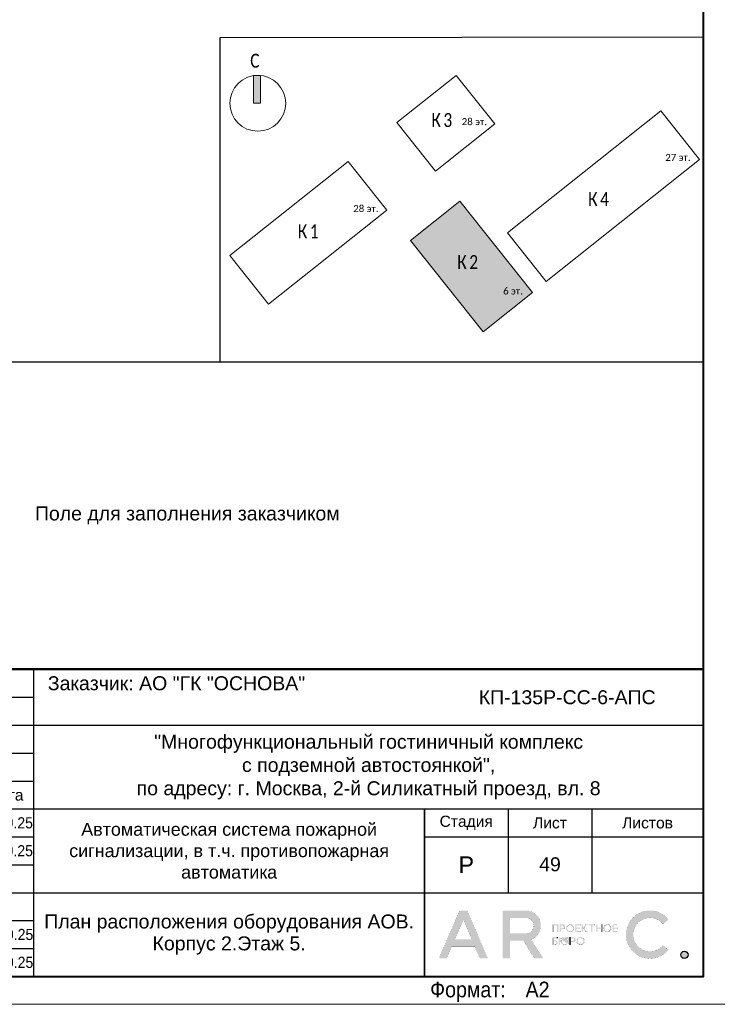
# Model space of a CAD drawing. Header units: millimetres. Extents: x 105028 to 874735, y -568483 to 191941.
# Tile 122 of 135: x 609980 to 622485, y 78334 to 95973. Entities that reach past the tile are written whole.
import ezdxf
from ezdxf.enums import TextEntityAlignment as Align

# ---------------------------------------------------------------- set-up
doc = ezdxf.new("R2010")
doc.units = ezdxf.units.MM
doc.layers.get('Defpoints').update_dxf_attribs({"color": 252})
doc.layers.add('0_S_Grey_01', color=9, linetype='Continuous', lineweight=5, true_color=0x808080)
for name, color, linetype, lineweight in [('DB CP Оформление', 7, 'Continuous', 25), ('Z-000-P_SCHED', 7, 'Continuous', 20), ('Рамка', 7, 'Continuous', 18), ('Типовые аннотации', 252, 'Continuous', 5)]:
    doc.layers.add(name, color=color, linetype=linetype, lineweight=lineweight)
doc.layers.add('формат', color=250, linetype='Continuous')
doc.styles.add('Arial', font='arial.ttf', dxfattribs={"width": 0.9, "height": 699.9999999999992})
doc.styles.add('Calibri Light_10', font='calibril.ttf', dxfattribs={"height": 1})
doc.styles.add('Calibri Light_9', font='isocpeur.ttf', dxfattribs={"width": 0.8, "height": 2})
doc.styles.add('CP.Text', font='arial.ttf')
doc.styles.add('CP.Text дата', font='arial.ttf', dxfattribs={"width": 0.9})

# ---------------------------------------------------------------- blocks, each defined once
blk = doc.blocks.new('*U56')
at = {"color": 0, "lineweight": 0}
blk.add_lwpolyline([(-420, -1.69149813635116e-14), (6.661338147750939e-14, 6.661338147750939e-14), (-1.377945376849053e-14, 594.0000000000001), (-420.0000000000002, 594.0000000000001)], close=True, dxfattribs=at)
at = {"lineweight": 40}
blk.add_lwpolyline([(-400, 4.999999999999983), (-4.999999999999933, 5.000000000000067), (-5.000000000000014, 589.0000000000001), (-400.0000000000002, 589.0000000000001)], close=True, dxfattribs=at)
at = {"style": 'Arial', "width": 0.9}
blk.add_text('Формат:', height=2.8, dxfattribs=at).set_placement((-53.97311837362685, 1.250000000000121))
at = {"style": 'Arial', "width": 0.9, "flags": 8}
blk.add_attdef('FORMAT', (-36.87188609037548, 1.257088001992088), '', height=2.8, dxfattribs=at)
blk = doc.blocks.new('0_AS_SLK8_BUG_2000 - 0_AS_SLK8_BUG_2000-4324643-Надземная часть_ Корпус 2_ План 1 этажа на отм_ -1_000_-1_500')
at = {"layer": 'Типовые аннотации'}
blk.add_hatch(color=256, dxfattribs=at).paths.add_polyline_path([(-64.89341031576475, 34.73339586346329), (-65.89341031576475, 34.73339586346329), (-65.89341031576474, 38.73339586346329), (-64.89341031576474, 38.73339586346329)])
at = {"layer": 'Типовые аннотации', "true_color": 0xc0c0c0}
blk.add_hatch(color=9, dxfattribs=at).paths.add_polyline_path([(-36.33025549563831, 20.72135777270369), (-25.9127260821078, 7.636989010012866), (-32.9927582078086, 2.000000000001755), (-43.4102876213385, 15.08436876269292)])
at = {"layer": '0_S_Grey_01'}
for p, q in [((-36.8660808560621, 38.73339586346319), (-45.35429616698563, 31.97523776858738)), ((-31.32252260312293, 31.77071233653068), (-36.8660808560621, 38.73339586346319)), ((-7.517170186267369, 33.65954697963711), (-29.50047435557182, 16.15685182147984)), ((-1.973611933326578, 26.69686345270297), (-7.517170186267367, 33.65954697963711)), ((-45.35429616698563, 31.97523776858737), (-39.81073791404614, 25.012554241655)), ((-39.81073791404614, 25.012554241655), (-31.32252260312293, 31.77071233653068)), ((-52.35609507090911, 26.40053658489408), (-69.29341031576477, 12.91536332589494)), ((-46.8125368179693, 19.4378530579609), (-52.35609507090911, 26.40053658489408)), ((-23.95691610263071, 9.194168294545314), (-1.973611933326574, 26.69686345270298)), ((-36.33025549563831, 20.72135777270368), (-43.4102876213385, 15.08436876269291)), ((-25.91272608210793, 7.636989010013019), (-36.33025549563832, 20.72135777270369)), ((-63.7498520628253, 5.952679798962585), (-46.8125368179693, 19.4378530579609)), ((-29.50047435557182, 16.15685182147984), (-23.95691610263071, 9.194168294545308)), ((-43.4102876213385, 15.08436876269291), (-32.99275820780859, 2.000000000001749)), ((-69.29341031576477, 12.91536332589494), (-63.7498520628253, 5.952679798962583)), ((-32.9927582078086, 2.000000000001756), (-25.91272608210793, 7.63698901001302))]:
    blk.add_line(p, q, dxfattribs=at)
at = {"layer": 'Типовые аннотации'}
for p, q in [((-64.89341031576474, 38.73339586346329), (-65.89341031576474, 38.73339586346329)), ((-65.89341031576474, 38.73339586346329), (-65.89341031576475, 34.73339586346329)), ((-64.89341031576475, 34.73339586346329), (-64.89341031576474, 38.73339586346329)), ((-65.89341031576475, 34.73339586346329), (-64.89341031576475, 34.73339586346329)), ((-36.3302554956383, 20.72135777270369), (-43.4102876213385, 15.08436876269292)), ((-25.9127260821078, 7.636989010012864), (-36.33025549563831, 20.72135777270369)), ((-43.4102876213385, 15.08436876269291), (-32.9927582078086, 2.000000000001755)), ((-32.9927582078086, 2.000000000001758), (-25.9127260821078, 7.636989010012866))]:
    blk.add_line(p, q, dxfattribs=at)
blk.add_circle((-65.29341031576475, 34.73339586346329), 3.999999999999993, dxfattribs=at)
at = {"layer": 'Типовые аннотации', "attachment_point": 1}
for s, insert, char_height, width, style in [('\\fCalibri Light|b0|i0|c204|p34|;C', (-66.37824129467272, 41.84007573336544), 2, 2.0843875, 'Calibri Light_9'), ('\\fCalibri Light|b0|i0|c204|p34|;К', (-36.69054182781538, 12.9809562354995), 2, 2.0843875, 'Calibri Light_9'), ('\\fCalibri Light|b0|i0|c204|p34|;2', (-34.97075016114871, 12.9809562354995), 2, 1.92405, 'Calibri Light_9'), ('6 ', (-30.11289359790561, 8.335616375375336), 1, 1.36286875, 'Calibri Light_10'), ('эт', (-28.98841443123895, 8.335616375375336), 1, 1.603375, 'Calibri Light_10'), ('\\fCalibri Light|b0|i0|c204|p34|;.', (-27.66549776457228, 8.335616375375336), 1, 0.4810125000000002, 'Calibri Light_10')]:
    blk.add_mtext(s, dxfattribs=dict(at, insert=insert, char_height=char_height, width=width, style=style))
at = {"layer": 'Типовые аннотации', "color": 8, "true_color": 0x808080, "attachment_point": 1}
for s, insert, char_height, width, style in [('\\fCalibri Light|b0|i0|c204|p34|;К', (-40.39984909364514, 33.33828071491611), 2, 2.0843875, 'Calibri Light_9'), ('\\fCalibri Light|b0|i0|c204|p34|;3', (-38.68005742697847, 33.33828071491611), 2, 1.92405, 'Calibri Light_9'), ('28 ', (-36.04619677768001, 32.60764187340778), 1, 2.32489375, 'Calibri Light_10'), ('эт', (-34.12796761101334, 32.60764187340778), 1, 1.603375, 'Calibri Light_10'), ('\\fCalibri Light|b0|i0|c204|p34|;.', (-32.80505094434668, 32.60764187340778), 1, 0.4810124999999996, 'Calibri Light_10'), ('27 ', (-6.864468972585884, 27.4772806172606), 1, 2.32489375, 'Calibri Light_10'), ('эт', (-4.946239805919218, 27.4772806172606), 1, 1.603375, 'Calibri Light_10'), ('\\fCalibri Light|b0|i0|c204|p34|;.', (-3.623323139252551, 27.4772806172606), 1, 0.4810124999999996, 'Calibri Light_10'), ('\\fCalibri Light|b0|i0|c204|p34|;К', (-17.92569001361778, 22.00657472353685), 2, 2.0843875, 'Calibri Light_9'), ('\\fCalibri Light|b0|i0|c204|p34|;4', (-16.20589834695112, 22.00657472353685), 2, 1.92405, 'Calibri Light_9'), ('28 ', (-51.60674181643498, 20.15287817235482), 1, 2.32489375, 'Calibri Light_10'), ('эт', (-49.68851264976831, 20.15287817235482), 1, 1.603375, 'Calibri Light_10'), ('\\fCalibri Light|b0|i0|c204|p34|;.', (-48.36559598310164, 20.15287817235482), 1, 0.4810124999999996, 'Calibri Light_10'), ('\\fCalibri Light|b0|i0|c204|p34|;К', (-59.55569245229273, 17.38921328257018), 2, 2.0843875, 'Calibri Light_9'), ('\\fCalibri Light|b0|i0|c204|p34|;1', (-57.83590078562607, 17.38921328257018), 2, 1.92405, 'Calibri Light_9'), ('\\fCalibri Light|b0|i0|c204|p34|;К', (-36.69054182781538, 12.9809562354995), 2, 2.0843875, 'Calibri Light_9'), ('\\fCalibri Light|b0|i0|c204|p34|;2', (-34.97075016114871, 12.9809562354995), 2, 1.92405, 'Calibri Light_9'), ('6 ', (-30.11289359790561, 8.335616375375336), 1, 1.36286875, 'Calibri Light_10'), ('эт', (-28.98841443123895, 8.335616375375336), 1, 1.603375, 'Calibri Light_10'), ('\\fCalibri Light|b0|i0|c204|p34|;.', (-27.66549776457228, 8.335616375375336), 1, 0.4810125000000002, 'Calibri Light_10')]:
    blk.add_mtext(s, dxfattribs=dict(at, insert=insert, char_height=char_height, width=width, style=style))
blk = doc.blocks.new('Лого')
at = {"layer": 'DB CP Оформление'}
h = blk.add_hatch(color=0, dxfattribs=at)
edge = h.paths.add_edge_path()
edge.add_line((-3.149615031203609, 491.8564630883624), (-2.145539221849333, 491.0307320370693))
edge.add_arc((-5.466713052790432, 493.7619962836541), 4.300000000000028, 39.43316774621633, 320.5668322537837, ccw=False)
edge.add_line((-2.145539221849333, 496.4932605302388), (-3.149615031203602, 495.6675294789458))
edge.add_arc((-5.466713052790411, 493.7619962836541), 3.000000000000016, 39.43316774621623, 320.5668322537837)
edge = h.paths.add_edge_path()
edge.add_arc((0.7039796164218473, 490.1453402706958), 0.65, 0, 360)
h.paths.add_polyline_path([(-38.91856638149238, 496.3972109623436), (-37.43639440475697, 492.9290438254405), (-40.40073835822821, 492.9290438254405)], flags=16)
edge = h.paths.add_edge_path(flags=16)
edge.add_line((-30.56831019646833, 493.9825875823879), (-27.63778042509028, 493.9825875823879))
edge.add_arc((-27.63778042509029, 495.2825875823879), 1.299999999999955, 270.0000000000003, 360.0000000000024)
edge.add_line((-26.33778042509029, 495.2825875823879), (-26.33778042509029, 495.4512324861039))
edge.add_arc((-27.63778042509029, 495.4512324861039), 1.300000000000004, 359.9999999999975, 449.9999999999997)
edge.add_line((-27.63778042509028, 496.7512324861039), (-30.56831019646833, 496.7512324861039))
edge.add_line((-30.56831019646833, 496.7512324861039), (-30.56831019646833, 493.9825875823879))
h.paths.add_polyline_path([(-35.9689509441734, 489.4953402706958), (-36.88082038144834, 491.6290438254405), (-40.956312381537, 491.6290438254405), (-41.8681818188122, 489.4953402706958), (-43.28192242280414, 489.4953402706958), (-39.6254366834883, 498.0512324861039), (-38.21169607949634, 498.0512324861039), (-34.55521034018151, 489.4953402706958)])
edge = h.paths.add_edge_path()
edge.add_line((-30.56831019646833, 489.4953402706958), (-31.86831019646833, 489.4953402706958))
edge.add_line((-31.86831019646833, 489.4953402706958), (-31.86831019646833, 498.0512324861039))
edge.add_line((-31.86831019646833, 498.0512324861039), (-27.63778042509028, 498.0512324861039))
edge.add_arc((-27.63778042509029, 495.4512324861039), 2.600000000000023, 0, 89.99999999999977, ccw=False)
edge.add_line((-25.03778042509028, 495.4512324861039), (-25.03778042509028, 495.2825875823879))
edge.add_arc((-27.63778042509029, 495.2825875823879), 2.600000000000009, -70.23716168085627, 0, ccw=False)
edge.add_line((-26.75864866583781, 492.8357268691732), (-24.6131234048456, 489.4953402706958))
edge.add_line((-24.6131234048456, 489.4953402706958), (-26.15818166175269, 489.4953402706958))
edge.add_line((-26.15818166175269, 489.4953402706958), (-28.20534579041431, 492.6825875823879))
edge.add_line((-28.20534579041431, 492.6825875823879), (-30.56831019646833, 492.6825875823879))
edge.add_line((-30.56831019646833, 492.6825875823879), (-30.56831019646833, 489.4953402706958))
edge = h.paths.add_edge_path(flags=16)
edge.add_line((-21.27053753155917, 492.6928723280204), (-21.27053753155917, 492.5228723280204))
edge.add_arc((-20.82053753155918, 492.5228723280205), 0.4499999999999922, 180.0000000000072, 270.0000000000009)
edge.add_line((-20.82053753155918, 492.0728723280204), (-20.69150461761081, 492.0728723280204))
edge.add_arc((-20.6915046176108, 492.5228723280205), 0.4500000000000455, 269.9999999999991, 359.9999999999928)
edge.add_line((-20.24150461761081, 492.5228723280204), (-20.24150461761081, 492.6928723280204))
edge.add_arc((-20.69150461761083, 492.6928723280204), 0.4500000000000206, 0, 89.99999999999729)
edge.add_line((-20.69150461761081, 493.1428723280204), (-20.82053753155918, 493.1428723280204))
edge.add_arc((-20.82053753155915, 492.6928723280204), 0.4500000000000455, 90.00000000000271, 180)
edge = h.paths.add_edge_path(flags=17)
edge.add_line((-21.62964566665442, 491.9228723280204), (-21.62964566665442, 492.5328723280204))
edge.add_line((-21.62964566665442, 492.5328723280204), (-21.45053753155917, 492.5328723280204))
edge.add_line((-21.45053753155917, 492.5328723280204), (-21.45053753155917, 492.5228723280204))
edge.add_arc((-20.85053753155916, 492.5228723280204), 0.6000000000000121, 180, 269.999999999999)
edge.add_line((-20.85053753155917, 491.9228723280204), (-20.66150461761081, 491.9228723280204))
edge.add_arc((-20.66150461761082, 492.5228723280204), 0.6000000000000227, 270.000000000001, 360)
edge.add_line((-20.06150461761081, 492.5228723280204), (-20.06150461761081, 492.6928723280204))
edge.add_arc((-20.66150461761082, 492.6928723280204), 0.6000000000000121, 0, 89.99999999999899)
edge.add_line((-20.66150461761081, 493.2928723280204), (-20.85053753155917, 493.2928723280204))
edge.add_arc((-20.85053753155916, 492.6928723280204), 0.6000000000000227, 90.00000000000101, 180)
edge.add_line((-21.45053753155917, 492.6928723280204), (-21.45053753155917, 492.6828723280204))
edge.add_line((-21.45053753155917, 492.6828723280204), (-21.62964566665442, 492.6828723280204))
edge.add_line((-21.62964566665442, 492.6828723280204), (-21.62964566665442, 493.2928723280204))
edge.add_line((-21.62964566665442, 493.2928723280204), (-21.80964566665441, 493.2928723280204))
edge.add_line((-21.80964566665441, 493.2928723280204), (-21.80964566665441, 491.9228723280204))
edge.add_line((-21.80964566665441, 491.9228723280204), (-21.62964566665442, 491.9228723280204))
edge = h.paths.add_edge_path(flags=16)
edge.add_line((-18.44160413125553, 492.6928723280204), (-18.44160413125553, 492.5228723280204))
edge.add_arc((-17.99160413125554, 492.5228723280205), 0.4499999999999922, 180.0000000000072, 270.0000000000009)
edge.add_line((-17.99160413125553, 492.0728723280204), (-17.86257121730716, 492.0728723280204))
edge.add_arc((-17.86257121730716, 492.5228723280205), 0.4500000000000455, 269.9999999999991, 359.9999999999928)
edge.add_line((-17.41257121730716, 492.5228723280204), (-17.41257121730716, 492.6928723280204))
edge.add_arc((-17.86257121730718, 492.6928723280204), 0.4500000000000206, 0, 89.99999999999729)
edge.add_line((-17.86257121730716, 493.1428723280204), (-17.99160413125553, 493.1428723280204))
edge.add_arc((-17.99160413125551, 492.6928723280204), 0.4500000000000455, 90.00000000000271, 180)
edge = h.paths.add_edge_path()
edge.add_line((-18.62160413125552, 492.6928723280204), (-18.62160413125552, 492.5228723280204))
edge.add_arc((-18.02160413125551, 492.5228723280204), 0.6000000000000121, 180, 269.999999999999)
edge.add_line((-18.02160413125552, 491.9228723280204), (-17.83257121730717, 491.9228723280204))
edge.add_arc((-17.83257121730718, 492.5228723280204), 0.6000000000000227, 270.000000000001, 360)
edge.add_line((-17.23257121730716, 492.5228723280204), (-17.23257121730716, 492.6928723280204))
edge.add_arc((-17.83257121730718, 492.6928723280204), 0.6000000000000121, 0, 89.99999999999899)
edge.add_line((-17.83257121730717, 493.2928723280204), (-18.02160413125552, 493.2928723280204))
edge.add_arc((-18.02160413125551, 492.6928723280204), 0.6000000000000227, 90.00000000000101, 180)
edge = h.paths.add_edge_path(flags=16)
edge.add_line((-13.61226025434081, 494.9777851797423), (-13.61226025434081, 494.8077851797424))
edge.add_arc((-13.16226025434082, 494.8077851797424), 0.4499999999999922, 180.0000000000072, 270.0000000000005)
edge.add_line((-13.16226025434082, 494.3577851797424), (-13.03322734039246, 494.3577851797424))
edge.add_arc((-13.03322734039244, 494.8077851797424), 0.4500000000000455, 269.9999999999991, 359.9999999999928)
edge.add_line((-12.58322734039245, 494.8077851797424), (-12.58322734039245, 494.9777851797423))
edge.add_arc((-13.03322734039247, 494.9777851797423), 0.4500000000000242, 0, 89.99999999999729)
edge.add_line((-13.03322734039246, 495.4277851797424), (-13.16226025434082, 495.4277851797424))
edge.add_arc((-13.16226025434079, 494.9777851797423), 0.4500000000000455, 90.00000000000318, 180)
edge = h.paths.add_edge_path()
edge.add_line((-13.79226025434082, 494.9777851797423), (-13.79226025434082, 494.8077851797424))
edge.add_arc((-13.19226025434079, 494.8077851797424), 0.6000000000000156, 180, 269.9999999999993)
edge.add_line((-13.19226025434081, 494.2077851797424), (-13.00322734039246, 494.2077851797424))
edge.add_arc((-13.00322734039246, 494.8077851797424), 0.6000000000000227, 270.000000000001, 360)
edge.add_line((-12.40322734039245, 494.8077851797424), (-12.40322734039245, 494.9777851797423))
edge.add_arc((-13.00322734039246, 494.9777851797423), 0.6000000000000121, 0, 89.99999999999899)
edge.add_line((-13.00322734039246, 495.5777851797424), (-13.19226025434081, 495.5777851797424))
edge.add_arc((-13.19226025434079, 494.9777851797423), 0.6000000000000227, 90.00000000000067, 180)
edge = h.paths.add_edge_path(flags=16)
edge.add_line((-20.28705089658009, 494.9777851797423), (-20.28705089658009, 494.8077851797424))
edge.add_arc((-19.8370508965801, 494.8077851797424), 0.4499999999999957, 180.0000000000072, 270.0000000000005)
edge.add_line((-19.83705089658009, 494.3577851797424), (-19.70801798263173, 494.3577851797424))
edge.add_arc((-19.70801798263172, 494.8077851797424), 0.4500000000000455, 269.9999999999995, 359.9999999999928)
edge.add_line((-19.25801798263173, 494.8077851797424), (-19.25801798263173, 494.9777851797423))
edge.add_arc((-19.70801798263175, 494.9777851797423), 0.4500000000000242, 0, 89.99999999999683)
edge.add_line((-19.70801798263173, 495.4277851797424), (-19.83705089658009, 495.4277851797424))
edge.add_arc((-19.83705089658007, 494.9777851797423), 0.4500000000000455, 90.00000000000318, 180)
edge = h.paths.add_edge_path()
edge.add_line((-20.46705089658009, 494.9777851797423), (-20.46705089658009, 494.8077851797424))
edge.add_arc((-19.86705089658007, 494.8077851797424), 0.6000000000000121, 180, 269.999999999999)
edge.add_line((-19.86705089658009, 494.2077851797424), (-19.67801798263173, 494.2077851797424))
edge.add_arc((-19.67801798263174, 494.8077851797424), 0.6000000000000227, 270.000000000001, 360)
edge.add_line((-19.07801798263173, 494.8077851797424), (-19.07801798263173, 494.9777851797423))
edge.add_arc((-19.67801798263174, 494.9777851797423), 0.6000000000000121, 0, 89.99999999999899)
edge.add_line((-19.67801798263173, 495.5777851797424), (-19.86705089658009, 495.5777851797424))
edge.add_arc((-19.86705089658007, 494.9777851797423), 0.6000000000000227, 90.00000000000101, 180)
edge = h.paths.add_edge_path(flags=16)
edge.add_arc((-19.22667760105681, 492.7878723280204), 0.1800000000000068, 270.0000000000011, 360)
edge.add_line((-19.04667760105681, 492.7878723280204), (-19.0466776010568, 492.9328723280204))
edge.add_arc((-19.22667760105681, 492.9328723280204), 0.1800000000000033, 0, 89.99999999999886)
edge.add_line((-19.2266776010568, 493.1128723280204), (-19.63443714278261, 493.1128723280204))
edge.add_line((-19.63443714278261, 493.1128723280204), (-19.6344371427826, 492.6078723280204))
edge.add_line((-19.6344371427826, 492.6078723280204), (-19.22667760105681, 492.6078723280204))
edge = h.paths.add_edge_path()
edge.add_line((-19.63443714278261, 491.9228723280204), (-19.81443714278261, 491.9228723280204))
edge.add_line((-19.81443714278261, 491.9228723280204), (-19.81443714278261, 493.2928723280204))
edge.add_line((-19.81443714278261, 493.2928723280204), (-19.2266776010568, 493.2928723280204))
edge.add_arc((-19.2266776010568, 492.9328723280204), 0.3600000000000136, 0, 89.99999999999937, ccw=False)
edge.add_line((-18.8666776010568, 492.9328723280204), (-18.86667760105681, 492.7878723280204))
edge.add_arc((-19.22667760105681, 492.7878723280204), 0.3600000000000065, -89.99999999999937, 0, ccw=False)
edge.add_line((-19.22667760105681, 492.4278723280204), (-19.63443714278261, 492.4278723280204))
edge.add_line((-19.63443714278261, 492.4278723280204), (-19.63443714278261, 491.9228723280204))
edge = h.paths.add_edge_path(flags=16)
edge.add_line((-22.41432519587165, 492.0728723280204), (-22.81592550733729, 492.0728723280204))
edge.add_line((-22.81592550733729, 492.0728723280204), (-22.81592550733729, 492.5700955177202))
edge.add_line((-22.81592550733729, 492.5700955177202), (-22.41432519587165, 492.5700955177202))
edge.add_arc((-22.41432519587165, 492.3900955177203), 0.17999999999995, -1.807620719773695e-11, 89.99999999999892, ccw=False)
edge.add_line((-22.23432519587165, 492.3900955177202), (-22.23432519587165, 492.2528723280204))
edge.add_arc((-22.41432519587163, 492.2528723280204), 0.1799999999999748, -90.00000000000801, 0, ccw=False)
h.paths.add_polyline_path([(-16.95626591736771, 495.5777851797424), (-17.51223811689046, 494.9677851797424), (-17.55459530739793, 494.9677851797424), (-17.55459530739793, 495.5777851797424), (-17.73459530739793, 495.5777851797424), (-17.73459530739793, 494.2077851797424), (-17.55459530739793, 494.2077851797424), (-17.55459530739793, 494.8177851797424), (-17.47826675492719, 494.8177851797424), (-16.92229455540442, 494.2077851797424), (-16.67874821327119, 494.2077851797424), (-17.32006333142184, 494.9114214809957), (-16.71271957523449, 495.5777851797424)])
edge = h.paths.add_edge_path()
edge.add_line((-22.10894538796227, 493.1128723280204), (-22.8159255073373, 493.1128723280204))
edge.add_line((-22.8159255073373, 493.1128723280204), (-22.81592550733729, 492.7200955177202))
edge.add_line((-22.81592550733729, 492.7200955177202), (-22.41432519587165, 492.7200955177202))
edge.add_arc((-22.41432519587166, 492.3600955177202), 0.3600000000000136, 0, 89.99999999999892, ccw=False)
edge.add_line((-22.05432519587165, 492.3600955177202), (-22.05432519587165, 492.2828723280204))
edge.add_arc((-22.41432519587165, 492.2828723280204), 0.3600000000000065, -89.99999999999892, 0, ccw=False)
edge.add_line((-22.41432519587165, 491.9228723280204), (-23.01592550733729, 491.9228723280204))
edge.add_line((-23.01592550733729, 491.9228723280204), (-23.01592550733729, 493.2928723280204))
edge.add_line((-23.01592550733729, 493.2928723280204), (-22.10894538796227, 493.2928723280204))
edge.add_line((-22.10894538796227, 493.2928723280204), (-22.10894538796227, 493.1128723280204))
h.paths.add_polyline_path([(-15.99401623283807, 495.3977851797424), (-16.45775531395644, 495.3977851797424), (-16.45775531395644, 495.5777851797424), (-15.35027715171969, 495.5777851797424), (-15.35027715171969, 495.3977851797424), (-15.81401623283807, 495.3977851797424), (-15.81401623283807, 494.2077851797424), (-15.99401623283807, 494.2077851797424)])
h.paths.add_polyline_path([(-14.219327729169, 494.9827851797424), (-14.219327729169, 495.5777851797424), (-14.039327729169, 495.5777851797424), (-14.039327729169, 494.2077851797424), (-14.219327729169, 494.2077851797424), (-14.219327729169, 494.8027851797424), (-14.92320967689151, 494.8027851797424), (-14.92320967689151, 494.2077851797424), (-15.10320967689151, 494.2077851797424), (-15.10320967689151, 495.5777851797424), (-14.92320967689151, 495.5777851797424), (-14.92320967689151, 494.9827851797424)])
h.paths.add_polyline_path([(-11.97615986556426, 494.8027851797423), (-11.97615986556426, 494.3877851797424), (-11.30687213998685, 494.3877851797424), (-11.30687213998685, 494.2077851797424), (-12.15615986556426, 494.2077851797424), (-12.15615986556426, 495.5777851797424), (-11.30687213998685, 495.5777851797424), (-11.30687213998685, 495.3977851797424), (-11.97615986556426, 495.3977851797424), (-11.97615986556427, 494.9827851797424), (-11.34484040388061, 494.9827851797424), (-11.34484040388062, 494.8027851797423)])
edge = h.paths.add_edge_path(flags=16)
edge.add_arc((-21.07411837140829, 495.0727851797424), 0.1800000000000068, 270.0000000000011, 360)
edge.add_line((-20.89411837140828, 495.0727851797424), (-20.89411837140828, 495.2177851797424))
edge.add_arc((-21.07411837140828, 495.2177851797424), 0.1800000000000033, 0, 89.99999999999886)
edge.add_line((-21.07411837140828, 495.3977851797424), (-21.48187791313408, 495.3977851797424))
edge.add_line((-21.48187791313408, 495.3977851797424), (-21.48187791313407, 494.8927851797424))
edge.add_line((-21.48187791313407, 494.8927851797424), (-21.07411837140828, 494.8927851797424))
h.paths.add_polyline_path([(-22.81592550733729, 494.2077851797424), (-23.01592550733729, 494.2077851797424), (-23.01592550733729, 495.5777851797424), (-21.90894538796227, 495.5777851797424), (-21.90894538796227, 494.2077851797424), (-22.10894538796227, 494.2077851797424), (-22.10894538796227, 495.3977851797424), (-22.81592550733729, 495.3977851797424)])
h.paths.add_polyline_path([(-18.65095050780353, 494.8027851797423), (-18.65095050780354, 494.3877851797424), (-17.98166278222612, 494.3877851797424), (-17.98166278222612, 494.2077851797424), (-18.83095050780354, 494.2077851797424), (-18.83095050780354, 495.5777851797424), (-17.98166278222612, 495.5777851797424), (-17.98166278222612, 495.3977851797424), (-18.65095050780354, 495.3977851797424), (-18.65095050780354, 494.9827851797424), (-18.01963104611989, 494.9827851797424), (-18.01963104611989, 494.8027851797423)])
edge = h.paths.add_edge_path()
edge.add_line((-21.48187791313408, 494.2077851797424), (-21.66187791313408, 494.2077851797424))
edge.add_line((-21.66187791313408, 494.2077851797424), (-21.66187791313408, 495.5777851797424))
edge.add_line((-21.66187791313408, 495.5777851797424), (-21.07411837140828, 495.5777851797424))
edge.add_arc((-21.07411837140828, 495.2177851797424), 0.3600000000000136, 0, 89.99999999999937, ccw=False)
edge.add_line((-20.71411837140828, 495.2177851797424), (-20.71411837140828, 495.0727851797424))
edge.add_arc((-21.07411837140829, 495.0727851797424), 0.3600000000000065, -89.99999999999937, 0, ccw=False)
edge.add_line((-21.07411837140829, 494.7127851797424), (-21.48187791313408, 494.7127851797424))
edge.add_line((-21.48187791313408, 494.7127851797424), (-21.48187791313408, 494.2077851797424))
edge = h.paths.add_edge_path()
edge.add_line((-19.81443714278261, 493.2928723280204), (-19.81443714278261, 491.9228723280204))
edge.add_line((-22.10894538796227, 493.2928723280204), (-22.10894538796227, 493.1128723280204))
at = {"layer": 'DB CP Оформление', "color": 0}
for p, q in [((-22.10894538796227, 493.2928723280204), (-22.10894538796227, 493.1128723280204)), ((-19.81443714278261, 493.2928723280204), (-19.81443714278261, 491.9228723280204))]:
    blk.add_line(p, q, dxfattribs=at)
at = {"layer": 'DB CP Оформление', "color": 0, "const_width": 0.01}
for points in [[(-35.9689509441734, 489.4953402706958), (-36.88082038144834, 491.6290438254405), (-40.956312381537, 491.6290438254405), (-41.8681818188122, 489.4953402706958), (-43.28192242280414, 489.4953402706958), (-39.6254366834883, 498.0512324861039), (-38.21169607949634, 498.0512324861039), (-34.55521034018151, 489.4953402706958)], [(-38.91856638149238, 496.3972109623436), (-37.43639440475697, 492.9290438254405), (-40.40073835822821, 492.9290438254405)], [(-22.81592550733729, 494.2077851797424), (-23.01592550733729, 494.2077851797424), (-23.01592550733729, 495.5777851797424), (-21.90894538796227, 495.5777851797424), (-21.90894538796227, 494.2077851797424), (-22.10894538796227, 494.2077851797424), (-22.10894538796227, 495.3977851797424), (-22.81592550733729, 495.3977851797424)], [(-18.65095050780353, 494.8027851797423), (-18.65095050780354, 494.3877851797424), (-17.98166278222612, 494.3877851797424), (-17.98166278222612, 494.2077851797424), (-18.83095050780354, 494.2077851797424), (-18.83095050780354, 495.5777851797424), (-17.98166278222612, 495.5777851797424), (-17.98166278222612, 495.3977851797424), (-18.65095050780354, 495.3977851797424), (-18.65095050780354, 494.9827851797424), (-18.01963104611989, 494.9827851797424), (-18.01963104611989, 494.8027851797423)], [(-16.95626591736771, 495.5777851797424), (-17.51223811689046, 494.9677851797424), (-17.55459530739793, 494.9677851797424), (-17.55459530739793, 495.5777851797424), (-17.73459530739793, 495.5777851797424), (-17.73459530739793, 494.2077851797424), (-17.55459530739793, 494.2077851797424), (-17.55459530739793, 494.8177851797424), (-17.47826675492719, 494.8177851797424), (-16.92229455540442, 494.2077851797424), (-16.67874821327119, 494.2077851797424), (-17.32006333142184, 494.9114214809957), (-16.71271957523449, 495.5777851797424)], [(-15.99401623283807, 495.3977851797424), (-16.45775531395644, 495.3977851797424), (-16.45775531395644, 495.5777851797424), (-15.35027715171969, 495.5777851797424), (-15.35027715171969, 495.3977851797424), (-15.81401623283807, 495.3977851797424), (-15.81401623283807, 494.2077851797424), (-15.99401623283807, 494.2077851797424)], [(-14.219327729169, 494.9827851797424), (-14.219327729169, 495.5777851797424), (-14.039327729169, 495.5777851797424), (-14.039327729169, 494.2077851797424), (-14.219327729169, 494.2077851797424), (-14.219327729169, 494.8027851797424), (-14.92320967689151, 494.8027851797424), (-14.92320967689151, 494.2077851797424), (-15.10320967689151, 494.2077851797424), (-15.10320967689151, 495.5777851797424), (-14.92320967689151, 495.5777851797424), (-14.92320967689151, 494.9827851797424)], [(-11.97615986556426, 494.8027851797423), (-11.97615986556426, 494.3877851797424), (-11.30687213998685, 494.3877851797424), (-11.30687213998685, 494.2077851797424), (-12.15615986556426, 494.2077851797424), (-12.15615986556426, 495.5777851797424), (-11.30687213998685, 495.5777851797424), (-11.30687213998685, 495.3977851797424), (-11.97615986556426, 495.3977851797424), (-11.97615986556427, 494.9827851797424), (-11.34484040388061, 494.9827851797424), (-11.34484040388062, 494.8027851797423)]]:
    blk.add_lwpolyline(points, close=True, dxfattribs=at)
for points in [[(-30.56831019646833, 489.4953402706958), (-31.86831019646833, 489.4953402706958), (-31.86831019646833, 498.0512324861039), (-27.63778042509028, 498.0512324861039, -0.414213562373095), (-25.03778042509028, 495.4512324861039), (-25.03778042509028, 495.2825875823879, -0.316436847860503), (-26.75864866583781, 492.8357268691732), (-24.6131234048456, 489.4953402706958), (-26.15818166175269, 489.4953402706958), (-28.20534579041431, 492.6825875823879), (-30.56831019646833, 492.6825875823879)], [(-3.149615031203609, 491.8564630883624), (-2.145539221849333, 491.0307320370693, -2.790346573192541), (-2.145539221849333, 496.4932605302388), (-3.149615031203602, 495.6675294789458, 2.790346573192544)], [(-30.56831019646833, 493.9825875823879), (-27.63778042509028, 493.9825875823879, 0.414213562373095), (-26.33778042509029, 495.2825875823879), (-26.33778042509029, 495.4512324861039, 0.414213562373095), (-27.63778042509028, 496.7512324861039), (-30.56831019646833, 496.7512324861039)], [(-21.48187791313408, 494.2077851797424), (-21.66187791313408, 494.2077851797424), (-21.66187791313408, 495.5777851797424), (-21.07411837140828, 495.5777851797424, -0.4142135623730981), (-20.71411837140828, 495.2177851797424), (-20.71411837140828, 495.0727851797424, -0.4142135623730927), (-21.07411837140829, 494.7127851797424), (-21.48187791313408, 494.7127851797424)], [(-21.07411837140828, 494.8927851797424, 0.4142135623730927), (-20.89411837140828, 495.0727851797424), (-20.89411837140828, 495.2177851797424, 0.4142135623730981), (-21.07411837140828, 495.3977851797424), (-21.48187791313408, 495.3977851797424), (-21.48187791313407, 494.8927851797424)], [(-20.46705089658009, 494.9777851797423), (-20.46705089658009, 494.8077851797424, 0.414213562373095), (-19.86705089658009, 494.2077851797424), (-19.67801798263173, 494.2077851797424, 0.414213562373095), (-19.07801798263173, 494.8077851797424), (-19.07801798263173, 494.9777851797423, 0.414213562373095), (-19.67801798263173, 495.5777851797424), (-19.86705089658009, 495.5777851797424, 0.414213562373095)], [(-20.28705089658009, 494.9777851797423), (-20.28705089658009, 494.8077851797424, 0.414213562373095), (-19.83705089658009, 494.3577851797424), (-19.70801798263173, 494.3577851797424, 0.414213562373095), (-19.25801798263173, 494.8077851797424), (-19.25801798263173, 494.9777851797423, 0.414213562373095), (-19.70801798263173, 495.4277851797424), (-19.83705089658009, 495.4277851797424, 0.414213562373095)], [(-13.79226025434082, 494.9777851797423), (-13.79226025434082, 494.8077851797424, 0.414213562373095), (-13.19226025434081, 494.2077851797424), (-13.00322734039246, 494.2077851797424, 0.414213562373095), (-12.40322734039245, 494.8077851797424), (-12.40322734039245, 494.9777851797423, 0.414213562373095), (-13.00322734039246, 495.5777851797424), (-13.19226025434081, 495.5777851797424, 0.414213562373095)], [(-13.61226025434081, 494.9777851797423), (-13.61226025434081, 494.8077851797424, 0.414213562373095), (-13.16226025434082, 494.3577851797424), (-13.03322734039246, 494.3577851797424, 0.414213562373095), (-12.58322734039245, 494.8077851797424), (-12.58322734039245, 494.9777851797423, 0.414213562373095), (-13.03322734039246, 495.4277851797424), (-13.16226025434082, 495.4277851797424, 0.414213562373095)], [(-22.10894538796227, 493.1128723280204), (-22.8159255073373, 493.1128723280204), (-22.81592550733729, 492.7200955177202), (-22.41432519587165, 492.7200955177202, -0.4142135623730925), (-22.05432519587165, 492.3600955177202), (-22.05432519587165, 492.2828723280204, -0.4142135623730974), (-22.41432519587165, 491.9228723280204), (-23.01592550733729, 491.9228723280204), (-23.01592550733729, 493.2928723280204), (-22.10894538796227, 493.2928723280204)], [(-22.41432519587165, 492.0728723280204), (-22.81592550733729, 492.0728723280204), (-22.81592550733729, 492.5700955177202), (-22.41432519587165, 492.5700955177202, -0.4142135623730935), (-22.23432519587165, 492.3900955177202), (-22.23432519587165, 492.2528723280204, -0.4142135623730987)], [(-21.62964566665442, 491.9228723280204), (-21.62964566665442, 492.5328723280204), (-21.45053753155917, 492.5328723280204), (-21.45053753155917, 492.5228723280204, 0.414213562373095), (-20.85053753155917, 491.9228723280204), (-20.66150461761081, 491.9228723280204, 0.414213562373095), (-20.06150461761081, 492.5228723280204), (-20.06150461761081, 492.6928723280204, 0.414213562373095), (-20.66150461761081, 493.2928723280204), (-20.85053753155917, 493.2928723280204, 0.414213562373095), (-21.45053753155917, 492.6928723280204), (-21.45053753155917, 492.6828723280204), (-21.62964566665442, 492.6828723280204), (-21.62964566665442, 493.2928723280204), (-21.80964566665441, 493.2928723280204), (-21.80964566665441, 491.9228723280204)], [(-21.27053753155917, 492.6928723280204), (-21.27053753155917, 492.5228723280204, 0.414213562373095), (-20.82053753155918, 492.0728723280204), (-20.69150461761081, 492.0728723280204, 0.414213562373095), (-20.24150461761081, 492.5228723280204), (-20.24150461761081, 492.6928723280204, 0.414213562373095), (-20.69150461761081, 493.1428723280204), (-20.82053753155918, 493.1428723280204, 0.414213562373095)], [(-19.63443714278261, 491.9228723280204), (-19.81443714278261, 491.9228723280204), (-19.81443714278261, 493.2928723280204), (-19.2266776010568, 493.2928723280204, -0.4142135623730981), (-18.8666776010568, 492.9328723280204), (-18.86667760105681, 492.7878723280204, -0.4142135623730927), (-19.22667760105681, 492.4278723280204), (-19.63443714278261, 492.4278723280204)], [(-19.22667760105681, 492.6078723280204, 0.4142135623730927), (-19.04667760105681, 492.7878723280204), (-19.0466776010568, 492.9328723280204, 0.4142135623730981), (-19.2266776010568, 493.1128723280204), (-19.63443714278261, 493.1128723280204), (-19.6344371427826, 492.6078723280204)], [(-18.62160413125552, 492.6928723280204), (-18.62160413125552, 492.5228723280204, 0.414213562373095), (-18.02160413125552, 491.9228723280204), (-17.83257121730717, 491.9228723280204, 0.414213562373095), (-17.23257121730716, 492.5228723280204), (-17.23257121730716, 492.6928723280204, 0.414213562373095), (-17.83257121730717, 493.2928723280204), (-18.02160413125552, 493.2928723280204, 0.414213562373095)], [(-18.44160413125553, 492.6928723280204), (-18.44160413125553, 492.5228723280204, 0.414213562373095), (-17.99160413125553, 492.0728723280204), (-17.86257121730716, 492.0728723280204, 0.414213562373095), (-17.41257121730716, 492.5228723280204), (-17.41257121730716, 492.6928723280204, 0.414213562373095), (-17.86257121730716, 493.1428723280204), (-17.99160413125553, 493.1428723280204, 0.414213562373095)]]:
    blk.add_lwpolyline(points, format="xyb", close=True, dxfattribs=at)
at = {"layer": 'DB CP Оформление', "color": 0}
blk.add_circle((0.7039796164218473, 490.1453402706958), 0.65, dxfattribs=at)
at = {"layer": 'Defpoints', "color": 0}
blk.add_lwpolyline([(-45.89650028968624, 501.2732863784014), (4.103499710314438, 501.2732863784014), (4.103499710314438, 486.2732863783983), (-45.89650028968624, 486.2732863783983)], close=True, dxfattribs=at)
blk = doc.blocks.new('ауацуа')
at = {"layer": 'DB CP Оформление'}
for p, q in [((-901444.4389830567, -47611.55045884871), (-882944.4389830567, -47611.55045884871)), ((-894944.4389830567, -53111.55045884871), (-894944.4389830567, -47612.58197722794)), ((-901444.4389830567, -48111.55045884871), (-894944.4389830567, -48111.55045884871)), ((-901444.4389830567, -48611.55045884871), (-894944.4389830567, -48611.55045884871)), ((-894944.4389830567, -48611.55045884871), (-882944.4389830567, -48611.55045884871)), ((-901444.4389830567, -49111.55045884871), (-894944.4389830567, -49111.55045884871)), ((-901444.4389830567, -49611.55045884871), (-894944.4389830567, -49611.55045884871)), ((-901444.4389830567, -50111.55045884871), (-882944.4389830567, -50111.55045884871)), ((-887944.4389830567, -53111.55045884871), (-887944.4389830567, -50111.55045884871)), ((-887944.4389830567, -50111.55045884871), (-887944.4389830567, -53111.55045884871)), ((-886444.4389830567, -50111.55045884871), (-886444.4389830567, -51611.55045884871)), ((-884944.4389830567, -50111.55045884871), (-884944.4389830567, -51611.55045884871)), ((-901444.4389830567, -50611.55045884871), (-894944.4389830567, -50611.55045884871)), ((-887944.4389830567, -50611.55045884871), (-882944.4389830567, -50611.55045884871)), ((-901444.4389830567, -51111.55045884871), (-894944.4389830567, -51111.55045884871)), ((-901444.4389830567, -51611.55045884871), (-894944.4389830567, -51611.55045884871)), ((-894944.4389830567, -51611.55045884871), (-882944.4389830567, -51611.55045884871)), ((-901444.4389830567, -52111.55045884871), (-894944.4389830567, -52111.55045884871)), ((-901444.4389830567, -52611.55045884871), (-894944.4389830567, -52611.55045884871)), ((-901444.4389830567, -53111.55045884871), (-882944.4389830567, -53111.55045884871))]:
    blk.add_line(p, q, dxfattribs=at)
at = {"layer": 'DB CP Оформление', "ltscale": 100}
blk.add_line((-882944.4389830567, -53111.55045884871), (-882944.4389830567, -47611.55045884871), dxfattribs=at)
at = {"layer": 'DB CP Оформление'}
blk.add_lwpolyline([(-887944.4389830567, -51611.55045884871), (-882944.4389830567, -51611.55045884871), (-882944.4389830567, -53111.55045884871), (-887944.4389830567, -53111.55045884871)], close=True, dxfattribs=at)
at = {"layer": 'DB CP Оформление', "color": 0, "xscale": 100, "yscale": 100, "zscale": 100}
blk.add_blockref('Лого', (-883354.7889540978, -101738.8790966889), dxfattribs=at)
at = {"layer": 'DB CP Оформление', "style": 'CP.Text'}
blk.add_text('Дата', height=200, dxfattribs=at).set_placement((-895444.4389830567, -49861.55045884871), align=Align.MIDDLE_CENTER)
at = {"layer": 'DB CP Оформление'}
for s, insert, char_height, width, attachment_point, style in [('\\pxi1,t1;Заказчик: АО "ГК "ОСНОВА"', (-894944.4389830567, -47861.55045884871), 250, 8500, 4, 'CP.Text'), ('КП-135Р-СС-6-АПС', (-886970.4668877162, -48111.55045884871), 250, 3500.000000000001, 4, 'CP.Text'), ('"Многофункциональный гостиничный комплекс ^Jс подземной автостоянкой", \\Pпо адресу: г. Москва, 2-й Силикатный проезд, вл. 8', (-888944.4389830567, -49361.55045884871), 250, 12000, 5, 'CP.Text'), ('20.09.25', (-895450.4190462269, -50361.55045884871), 200, 1000, 5, 'CP.Text дата'), ('Стадия', (-887194.4389830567, -50361.55045884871), 200, 1499.999999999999, 5, 'CP.Text'), ('Лист', (-885694.4389830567, -50361.55045884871), 200, 1499.999999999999, 5, 'CP.Text'), ('Листов', (-883944.4389830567, -50361.55045884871), 200, 2000, 5, 'CP.Text'), ('\\pxl0.2375,r0.2375;Автоматическая система пожарной сигнализации, в т.ч. противопожарная автоматика', (-891444.4389830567, -50861.55045884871), 230, 6999.999999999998, 5, 'CP.Text'), ('20.09.25', (-895450.4190462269, -50861.55045884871), 200, 1000, 5, 'CP.Text дата'), ('Р', (-887194.4389830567, -51111.55045884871), 300, 1499.999999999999, 5, 'CP.Text'), ('20.09.25', (-895444.4389830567, -52361.55045884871), 200, 1000, 5, 'CP.Text дата'), ('20.09.25', (-895444.4389830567, -52861.55045884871), 200, 1000, 5, 'CP.Text дата')]:
    blk.add_mtext(s, dxfattribs=dict(at, insert=insert, char_height=char_height, width=width, attachment_point=attachment_point, style=style))

msp = doc.modelspace()

# ---------------------------------------------------------------- linework, layer by layer
at = {"layer": 'Defpoints'}
msp.add_line((603734.7402382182, 89841.60977941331), (622234.7402382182, 89841.60977941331), dxfattribs=at)
at = {"layer": 'Defpoints', "color": 3, "lineweight": 30}
msp.add_lwpolyline([(613571.7402382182, 95652.60977941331), (622234.7402382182, 95663.60977941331), (622234.7402382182, 89841.60977941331), (613571.7402382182, 89830.60977941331)], close=True, dxfattribs=at)
at = {"layer": 'Defpoints'}
msp.add_lwpolyline([(603734.7403798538, 89841.60968371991), (622234.7403798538, 89841.60968371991), (622234.7403798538, 84341.6096837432), (603734.7403798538, 84341.6096837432)], close=True, dxfattribs=at)

# ---------------------------------------------------------------- block references
msp.add_blockref('ауацуа', (1505179.17936292, 131945.4712776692))
at = {"layer": 'Типовые аннотации', "xscale": 125, "yscale": 125, "zscale": 125}
msp.add_blockref('0_AS_SLK8_BUG_2000 - 0_AS_SLK8_BUG_2000-4324643-Надземная часть_ Корпус 2_ План 1 этажа на отм_ -1_000_-1_500', (622409.8440033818, 90133.47418090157), dxfattribs=at)
at = {"layer": 'формат', "xscale": 100, "yscale": 100, "zscale": 100}
msp.add_blockref('*U56', (622734.7403798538, 78333.9208188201), dxfattribs=at).add_auto_attribs({'FORMAT': 'А2'})

# ---------------------------------------------------------------- texts
at = {"layer": 'Defpoints', "insert": (612984.740309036, 87091.6097318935), "char_height": 250, "width": 18500, "attachment_point": 5, "style": 'CP.Text'}
msp.add_mtext('\\pxl0.2375,r0.2375;Поле для заполнения заказчиком', dxfattribs=at)
at = {"layer": 'Z-000-P_SCHED', "insert": (613734.7403798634, 79583.92081882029), "char_height": 250, "width": 6999.99999999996, "attachment_point": 5, "line_spacing_factor": 0.9417779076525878, "style": 'CP.Text'}
msp.add_mtext('План расположения оборудования АОВ.\\PКорпус 2.Этаж 5.', dxfattribs=at)
at = {"layer": 'Рамка', "style": 'CP.Text'}
msp.add_text('49', height=250, dxfattribs=at).set_placement((619485.3517660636, 80842.29459545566), align=Align.MIDDLE_CENTER)

doc.saveas('drawing.dxf')
